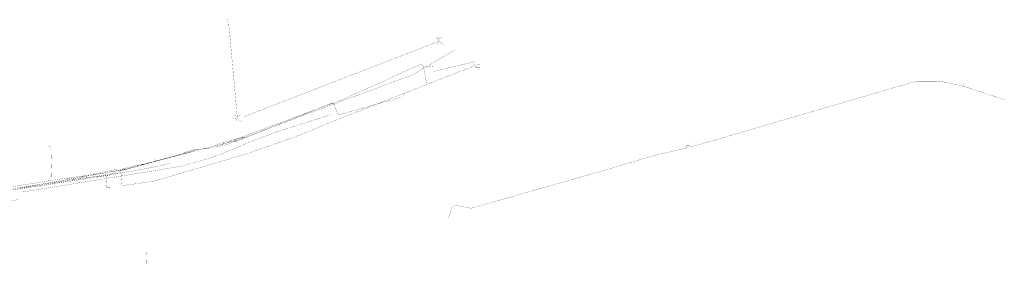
# Model space of a CAD drawing. Header units: metres. Extents: x 189710 to 199671, y 580425 to 586712.
# Tile 39 of 41: x 196740 to 197045, y 586325 to 586401. Entities that reach past the tile are written whole.
import ezdxf

# ---------------------------------------------------------------- set-up
doc = ezdxf.new("R2010")
doc.units = ezdxf.units.M
for name, color, linetype, lineweight in [('B-OI-KL-datatransport_Kabel Noord-G', 3, 'DATA_KABEL NOORD', 18), ('B-OI-KL-datatransport_KPN-G', 3, 'DATA_KPN', 18), ('B-OI-KL-gas lage druk_Stedin-G', 40, 'GAS_LD_STEDIN', 18), ('B-OI-KL-laagspanning_Liander-G', 14, 'LS_LIANDER', 18), ('B-OI-KL-overig_Wetterskip Fryslan-G', 7, 'OVERIG_WETTERSKIP', 18), ('B-OI-KL-riool onder druk_Gemeente-G', 212, 'RIO_DRUK_GEMEENTELIJK', 18), ('B-OI-KL-riool vrijverval_Gemeente-G', 211, 'RIO_VRIJVERVAL_GEMEENTELIJK', 18), ('B-OI-KL-water_Vitens-G', 5, 'WATER_VITENS', 18)]:
    doc.layers.add(name, color=color, linetype=linetype, lineweight=lineweight)
doc.styles.add('rtw_iso', font='iso-rtw.shx')
doc.linetypes.add('DATA_KABEL NOORD', pattern='A,12.7,-5.08,["KNDA",rtw_iso,S=2.54,R=0,X=-2.54,Y=-1.27],-6.35', length=24.13)
doc.linetypes.add('DATA_KPN', pattern='A,12.7,-5.08,["KPDA",rtw_iso,S=2.54,R=0,X=-2.54,Y=-1.27],-6.35', length=24.13)
doc.linetypes.add('GAS_LD_STEDIN', pattern='A,12.7,-5.08,["STLD",rtw_iso,S=2.54,R=0,X=-2.54,Y=-1.27],-6.35', length=24.13)
doc.linetypes.add('LS_LIANDER', pattern='A,12.7,-5.08,["LILS",rtw_iso,S=2.54,R=0,X=-2.54,Y=-1.27],-6.35', length=24.13)
doc.linetypes.add('OVERIG_WETTERSKIP', pattern='A,12.7,-5.08,["WFOV",rtw_iso,S=2.54,R=0,X=-2.54,Y=-1.27],-6.35', length=24.13)
doc.linetypes.add('RIO_DRUK_GEMEENTELIJK', pattern='A,12.7,-5.08,["GEDR",rtw_iso,S=2.54,R=0,X=-2.54,Y=-1.27],-6.35', length=24.13)
doc.linetypes.add('RIO_VRIJVERVAL_GEMEENTELIJK', pattern='A,12.7,-5.08,["GEVV",rtw_iso,S=2.54,R=0,X=-2.54,Y=-1.27],-6.35', length=24.13)
doc.linetypes.add('WATER_VITENS', pattern='A,12.7,-5.08,["VIWL",rtw_iso,S=2.54,R=0,X=-2.54,Y=-1.27],-6.35', length=24.13)

msp = doc.modelspace()

# ---------------------------------------------------------------- linework, layer by layer
at = {"layer": 'B-OI-KL-datatransport_Kabel Noord-G', "ltscale": 0.5, "const_width": 0.05, "flags": 128}
msp.add_lwpolyline([(196650.17, 586371.17), (196675.83, 586376.5), (196687.83, 586377.83), (196694.5, 586377.83), (196696.17, 586377.5), (196697.83, 586376.83), (196699.17, 586375.5), (196700.83, 586373.5), (196701.17, 586372.5), (196701.5, 586369.17), (196705.17, 586369.5), (196706.5, 586353.17), (196707.17, 586348.83), (196707.83, 586346.83), (196709.17, 586345.5), (196710.83, 586344.83), (196715.83, 586344.83), (196720.5, 586345.5), (196768.5, 586352.83), (196783.17, 586355.5), (196786.5, 586356.5)], dxfattribs=at)
at = {"layer": 'B-OI-KL-datatransport_KPN-G', "ltscale": 0.5, "const_width": 0.05, "flags": 128}
msp.add_lwpolyline([(196693.17, 586377.17), (196696.5, 586377.17), (196697.5, 586376.83), (196699.17, 586374.83), (196702.5, 586343.5), (196743.5, 586349.17), (196768.83, 586353.17), (196771.5, 586353.5), (196771.83, 586349.5), (196781.5, 586350.83), (196783.83, 586351.5), (196810.83, 586359.5), (196815.5, 586361.17), (196825.17, 586364.5), (196839.83, 586370.5), (196881.5, 586386.83), (196882.83, 586387.17)], dxfattribs=at)
at = {"layer": 'B-OI-KL-gas lage druk_Stedin-G', "ltscale": 0.5, "const_width": 0.05, "flags": 128}
for points in [[(196874.83, 586391.5), (196861.83, 586383.83), (196809.83, 586364.5)], [(196807.83, 586364.17), (196803.17, 586362.83)], [(196808.83, 586364.5), (196807.83, 586364.17)], [(196807.83, 586364.17), (196808.17, 586363.83)], [(196809.17, 586364.17), (196808.17, 586363.83)], [(196808.83, 586364.5), (196809.83, 586364.5)], [(196808.83, 586364.5), (196809.17, 586364.17)], [(196809.83, 586364.5), (196809.17, 586364.17)], [(196800.5, 586361.83), (196772.83, 586354.5)], [(196801.83, 586362.5), (196800.5, 586361.83)], [(196801.83, 586362.17), (196800.5, 586361.83)], [(196803.17, 586362.83), (196801.83, 586362.5)], [(196801.83, 586362.5), (196801.83, 586362.17)], [(196803.5, 586362.5), (196801.83, 586362.17)], [(196803.17, 586362.83), (196803.5, 586362.5)], [(196808.17, 586363.83), (196803.5, 586362.5)], [(196772.83, 586354.5), (196772.17, 586354.83), (196771.83, 586354.5), (196771.83, 586354.17)], [(196756.5, 586351.5), (196755.17, 586351.83), (196754.83, 586351.5), (196754.83, 586351.17)], [(196758.83, 586352.17), (196757.17, 586352.17), (196756.83, 586351.83), (196756.83, 586351.5)], [(196758.83, 586351.83), (196756.83, 586351.5)], [(196771.5, 586354.17), (196770.17, 586354.5), (196766.5, 586353.83), (196758.83, 586352.17)], [(196771.5, 586354.17), (196767.83, 586352.83), (196765.83, 586352.5), (196758.83, 586351.83)], [(196758.83, 586352.17), (196758.83, 586351.83)], [(196771.5, 586354.17), (196771.83, 586354.17)], [(196772.83, 586354.5), (196771.83, 586354.17)], [(196754.83, 586351.17), (196739.5, 586348.83)], [(196756.5, 586351.5), (196754.83, 586351.17)], [(196756.5, 586351.5), (196756.83, 586351.5)]]:
    msp.add_lwpolyline(points, dxfattribs=at)
at = {"layer": 'B-OI-KL-laagspanning_Liander-G', "ltscale": 0.5, "const_width": 0.05, "flags": 128}
for points in [[(196865.17, 586386.17), (196864.5, 586387.17), (196840.17, 586376.17), (196836.5, 586374.83), (196800.83, 586361.5), (196799.17, 586361.17), (196796.83, 586360.83)], [(196865.17, 586386.17), (196868.17, 586386.5), (196868.17, 586384.83), (196880.83, 586387.83), (196881.17, 586386.17), (196882.5, 586386.17)], [(196865.17, 586386.17), (196866.17, 586380.83), (196865.5, 586380.83)], [(197032.5, 586380.17), (197026.83, 586381.5), (197023.83, 586381.83), (197018.17, 586381.83), (197016.5, 586381.5), (196949.17, 586361.83), (196947.17, 586361.5), (196947.17, 586361.83)], [(197032.5, 586380.17), (197032.17, 586381.17)], [(197032.5, 586380.17), (197044.83, 586376.17)], [(196859.17, 586378.17), (196858.83, 586377.17)], [(196750.17, 586351.17), (196749.83, 586360.5), (196749.5, 586361.5), (196749.17, 586361.5)], [(196795.5, 586360.83), (196793.83, 586360.5)], [(196795.5, 586360.83), (196796.83, 586360.83)], [(196795.5, 586360.83), (196795.5, 586360.5)], [(196796.83, 586360.83), (196795.5, 586360.5)], [(196947.17, 586361.83), (196946.5, 586361.83), (196946.5, 586361.17), (196936.5, 586358.83), (196918.5, 586353.5), (196879.83, 586342.5), (196874.5, 586343.5), (196874.17, 586343.17), (196872.83, 586339.5)], [(196947.17, 586361.83), (196947.5, 586362.83)], [(196790.17, 586359.17), (196782.5, 586357.17)], [(196791.17, 586359.83), (196790.17, 586359.17)], [(196791.5, 586359.5), (196790.17, 586359.17)], [(196792.5, 586360.17), (196791.17, 586359.83)], [(196791.17, 586359.83), (196791.5, 586359.5)], [(196792.83, 586359.83), (196791.5, 586359.5)], [(196793.83, 586360.5), (196792.5, 586360.17)], [(196792.5, 586360.17), (196792.83, 586359.83)], [(196794.17, 586360.17), (196792.83, 586359.83)], [(196793.83, 586360.5), (196794.17, 586360.17)], [(196795.5, 586360.5), (196794.17, 586360.17)], [(196772.5, 586354.83), (196771.83, 586354.5)], [(196773.83, 586355.17), (196772.5, 586354.83)], [(196772.5, 586354.83), (196772.83, 586354.5)], [(196774.17, 586354.83), (196772.83, 586354.5)], [(196775.17, 586355.5), (196773.83, 586355.17)], [(196773.83, 586355.17), (196774.17, 586354.83)], [(196775.5, 586355.17), (196774.17, 586354.83)], [(196776.5, 586355.83), (196775.17, 586355.5)], [(196775.17, 586355.5), (196775.5, 586355.17)], [(196776.5, 586355.5), (196775.5, 586355.17)], [(196777.83, 586356.17), (196776.5, 586355.83)], [(196776.5, 586355.83), (196776.5, 586355.5)], [(196777.83, 586355.83), (196776.5, 586355.5)], [(196777.83, 586356.17), (196778.83, 586356.17)], [(196777.83, 586356.17), (196777.83, 586355.83)], [(196778.83, 586356.17), (196777.83, 586355.83)], [(196778.83, 586356.17), (196779.17, 586356.17)], [(196780.17, 586356.83), (196779.17, 586356.17)], [(196780.17, 586356.5), (196779.17, 586356.17)], [(196780.17, 586356.83), (196781.17, 586356.83)], [(196780.17, 586356.83), (196780.17, 586356.5)], [(196781.17, 586356.83), (196780.17, 586356.5)], [(196781.17, 586356.83), (196781.5, 586356.83)], [(196782.5, 586357.17), (196781.83, 586357.5), (196781.5, 586357.17), (196781.5, 586356.83)], [(196782.5, 586357.17), (196781.5, 586356.83)], [(196766.83, 586353.5), (196750.17, 586351.17)], [(196771.83, 586354.5), (196766.83, 586353.5)], [(196766.83, 586353.5), (196767.17, 586348.83), (196768.17, 586348.83)], [(196771.83, 586354.5), (196772.83, 586354.5)], [(196750.17, 586351.17), (196715.17, 586345.5), (196708.5, 586345.5)]]:
    msp.add_lwpolyline(points, dxfattribs=at)
at = {"layer": 'B-OI-KL-overig_Wetterskip Fryslan-G', "ltscale": 0.5, "const_width": 0.05, "flags": 128}
for points in [[(196779.17, 586331.83), (196779.17, 586330.5)], [(196779.17, 586328.83), (196779.5, 586328.17)], [(196779.5, 586326.5), (196779.5, 586325.5)]]:
    msp.add_lwpolyline(points, dxfattribs=at)
at = {"layer": 'B-OI-KL-riool onder druk_Gemeente-G', "ltscale": 0.5, "const_width": 0.05, "flags": 128}
for points in [[(196807.5, 586370.83), (196804.83, 586399.83), (196804.5, 586400.83), (196804.17, 586400.83)], [(196869.5, 586395.83), (196869.83, 586394.17)], [(196869.83, 586394.17), (196809.5, 586370.83), (196807.5, 586370.83)], [(196869.83, 586394.17), (196871.5, 586393.17)], [(196807.5, 586370.17), (196805.83, 586370.5)], [(196807.5, 586370.83), (196807.5, 586370.17)], [(196807.5, 586370.17), (196809.17, 586369.17)]]:
    msp.add_lwpolyline(points, dxfattribs=at)
at = {"layer": 'B-OI-KL-riool vrijverval_Gemeente-G', "ltscale": 0.5, "const_width": 0.05, "flags": 128}
for points in [[(196869.83, 586394.83), (196868.83, 586395.5)], [(196869.83, 586394.83), (196869.5, 586393.17)], [(196869.83, 586394.83), (196870.83, 586395.5)], [(196807.5, 586370.83), (196806.5, 586371.5)], [(196807.5, 586370.83), (196807.17, 586369.17)], [(196807.5, 586370.83), (196808.5, 586371.5)]]:
    msp.add_lwpolyline(points, dxfattribs=at)
at = {"layer": 'B-OI-KL-water_Vitens-G', "ltscale": 0.5, "const_width": 0.05, "flags": 128}
for points in [[(196807.17, 586363.17), (196836.17, 586374.83), (196837.5, 586374.83), (196837.5, 586374.5), (196838.5, 586371.83), (196839.17, 586371.5), (196858.17, 586376.83)], [(196836.5, 586371.5), (196819.83, 586366.17), (196811.83, 586363.17), (196801.5, 586358.83), (196797.17, 586357.5), (196790.17, 586355.5), (196786.17, 586354.83), (196740.83, 586347.5)], [(196806.5, 586363.17), (196804.17, 586362.17), (196797.5, 586360.83), (196795.5, 586360.83), (196792.17, 586359.83), (196772.5, 586354.5), (196740.5, 586348.83), (196740.17, 586348.5), (196740.17, 586345.17), (196739.83, 586345.17), (196685.5, 586337.83), (196635.83, 586335.5), (196632.5, 586335.83), (196606.83, 586356.17), (196604.5, 586356.17)], [(196806.5, 586363.17), (196806.83, 586363.83), (196807.17, 586363.5), (196807.17, 586363.17)], [(196806.5, 586363.17), (196807.17, 586363.17)]]:
    msp.add_lwpolyline(points, dxfattribs=at)

doc.saveas('drawing.dxf')
